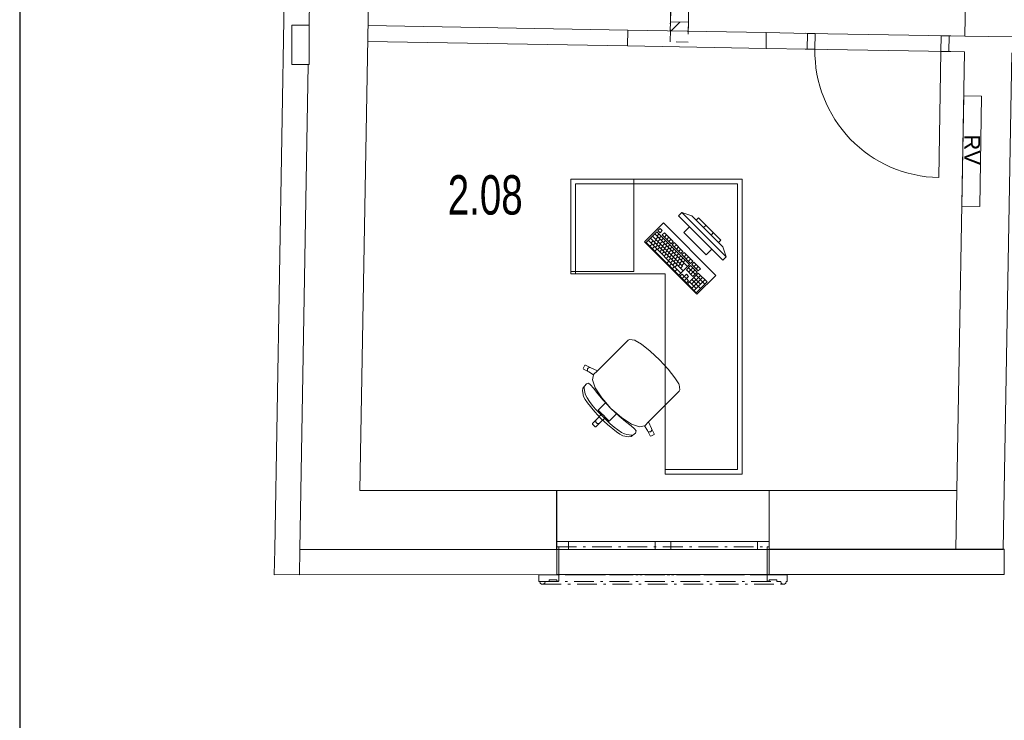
# Model space of a CAD drawing. Header units: millimetres. Extents: x 28262 to 240133, y -152087 to 56534.
# Tile 27 of 107: x 85948 to 92201, y -36804 to -32359. Entities that reach past the tile are written whole.
import ezdxf

# ---------------------------------------------------------------- set-up
doc = ezdxf.new("R2010")
doc.units = ezdxf.units.MM
doc.header["$MEASUREMENT"] = 0
for name, pattern in [('Čerchovaná M', [225, 125, -42.5, 15, -42.5]), ('Čerchovaná S', [175, 75, -42.5, 15, -42.5]), ('Čárkovaná S', [125, 75, -50])]:
    doc.linetypes.add(name, pattern=pattern)
for name, color, linetype, lineweight in [('--písmo', 7, 'Continuous', 25), ('2D prvky - obecné', 7, 'Continuous', 9), ('Konstrukce - nosné', 7, 'Continuous', 9), ('Nové_3D prvky fasada nove', 7, 'Continuous', 9), ('Nové_Interiér - nábytek', 9, 'Continuous', 9), ('Nové_Konstrukce - nosné', 7, 'Continuous', 9), ('Nové_Kresby a obrázky', 9, 'Continuous', 9), ('Nové_Otvory – Dveře', 7, 'Continuous', 9), ('Nové_Otvory – Okna', 7, 'Continuous', 9), ('Nové_Výplně – Řezové', 7, 'Continuous', 9), ('Otvory – Dveře', 7, 'Continuous', 9), ('Situace - terén', 7, 'Continuous', 9), ('TZB - elektroinstalace', 7, 'Continuous', 9)]:
    doc.layers.add(name, color=color, linetype=linetype, lineweight=lineweight)
doc.layers.add('NonPlottable_0', color=7, linetype='Continuous', lineweight=13, plot=False)
doc.styles.add('GENEROVANÝ_STYL_1', font='arial.ttf')
doc.styles.add('styl1', font='arial.ttf', dxfattribs={"width": 0.7, "height": 250})

msp = doc.modelspace()

# ---------------------------------------------------------------- hatches: boundary and pattern name
at = {"layer": 'Nové_Výplně – Řezové', "linetype": 'Continuous'}
msp.add_hatch(color=256, dxfattribs=at).paths.add_polyline_path([(89358.4, -35345.7), (89357.7, -35345.7), (89357.7, -35720.7), (89358.4, -35720.7)])

# ---------------------------------------------------------------- linework, layer by layer
at = {"layer": '--písmo'}
msp.add_line((85948.5, -15142.8), (85948.5, -44842.8), dxfattribs=at)
at = {"layer": '2D prvky - obecné', "linetype": 'Continuous'}
for p, q in [((92201.9, -35220.3), (92193.1, -35720.7)), ((91899.7, -35345.7), (91893.1, -35720.7))]:
    msp.add_line(p, q, dxfattribs=at)
at = {"layer": 'Konstrukce - nosné', "linetype": 'Continuous'}
for p, q in [((87788.5, -32229.7), (87785.7, -32393.1)), ((88109.3, -35345.7), (88163.5, -32236.3)), ((89809.4, -32425.3), (88159.6, -32396.2)), ((89809.4, -32425.3), (89807.6, -32525.2)), ((90689.2, -32440.8), (90687.5, -32540.7)), ((90950, -32445.3), (90689.2, -32440.8)), ((90950, -32445.3), (90938, -32445.1)), ((90948.3, -32545.3), (90950, -32445.3)), ((88157.9, -32496.2), (89807.6, -32525.2)), ((91848.1, -32561.2), (91849.9, -32461.2)), ((91849.9, -32461.2), (91861.9, -32461.4)), ((91949.9, -32463), (91849.9, -32461.2)), ((91949.9, -32463), (92249.9, -32468.2)), ((90687.5, -32540.7), (90948.3, -32545.3)), ((90948.3, -32545.3), (90936.3, -32545.1)), ((91848.1, -32561.2), (91860.1, -32561.4)), ((91848.1, -32561.2), (91948.2, -32562.9)), ((91948.2, -32562.9), (91899.7, -35345.7)), ((92199.7, -35345.7), (92248.1, -32568.2)), ((87781.3, -32643.1), (87727.7, -35720.7)), ((89357.7, -35345.7), (88109.3, -35345.7)), ((89357.7, -35520.7), (89357.7, -35345.7)), ((90708.4, -35670.7), (90708.4, -35345.7)), ((91899.7, -35345.7), (90708.4, -35345.7)), ((92193.2, -35720.7), (92199.7, -35345.7)), ((89357.7, -35570.7), (89357.7, -35520.7)), ((89357.7, -35720.7), (89357.7, -35570.7)), ((90708.4, -35720.7), (90708.4, -35670.7)), ((87727.7, -35720.7), (88102.7, -35720.7)), ((88102.7, -35720.7), (89357.7, -35720.7)), ((90708.4, -35720.7), (92193.2, -35720.7))]:
    msp.add_line(p, q, dxfattribs=at)
at = {"layer": 'NonPlottable_0'}
for p, q in [((90080, -32373.2), (90079, -32429.3)), ((90195, -32375.2), (90080, -32373.2)), ((90194, -32431.3), (90195, -32375.2)), ((87785.7, -32393.1), (87675.7, -32393.1)), ((87675.7, -32393.1), (87675.7, -32643.1)), ((87785.7, -32643.1), (87785.7, -32393.1)), ((90079, -32429.3), (90194, -32431.3)), ((87675.7, -32643.1), (87785.7, -32643.1)), ((87727.7, -35720.7), (87724.9, -35880.7)), ((89358.3, -35719.9), (87727.7, -35720.7)), ((89371, -35702.8), (89358.3, -35702.8)), ((89358.3, -35702.8), (89358.3, -35880.7)), ((89358.4, -35729.9), (89358.3, -35719.9)), ((89358.4, -35879.9), (89358.4, -35729.9)), ((89371, -35921.6), (89371, -35702.8)), ((90708.3, -35702.8), (90695.6, -35702.8)), ((90695.6, -35702.8), (90695.6, -35921.6)), ((90708.3, -35880.7), (90708.3, -35702.8)), ((92199.6, -35718.5), (90708.3, -35719.2)), ((90708.3, -35719.2), (90708.4, -35729.2)), ((90708.4, -35729.2), (90708.4, -35879.2)), ((92199.7, -35878.5), (92199.6, -35718.5)), ((87724.9, -35880.7), (89358.4, -35879.9)), ((89244, -35880.7), (89244, -35923.8)), ((89358.3, -35880.7), (89244, -35880.7)), ((90822.6, -35880.7), (90708.3, -35880.7)), ((90708.4, -35879.2), (92199.7, -35878.5)), ((90822.6, -35923.8), (90822.6, -35880.7)), ((89244, -35923.8), (89250.6, -35923.8)), ((89250.6, -35923.8), (89253.9, -35934)), ((89253.9, -35934), (89262.6, -35940.4)), ((89262.6, -35940.4), (89273.4, -35940.4)), ((89273.4, -35940.4), (89282.2, -35934)), ((89282.2, -35934), (89285.5, -35923.8)), ((89285.5, -35923.8), (89310.5, -35923.8)), ((89310.5, -35923.8), (89310.5, -35912.4)), ((89310.5, -35912.4), (89358.3, -35912.4)), ((89358.3, -35912.4), (89358.3, -35921.6)), ((89358.3, -35921.6), (89371, -35921.6)), ((90695.6, -35921.6), (90708.3, -35921.6)), ((90708.3, -35921.6), (90708.3, -35912.4)), ((90708.3, -35912.4), (90756.1, -35912.4)), ((90756.1, -35912.4), (90756.1, -35923.8)), ((90756.1, -35923.8), (90781.1, -35923.8)), ((90781.1, -35923.8), (90784.4, -35934)), ((90784.4, -35934), (90793.2, -35940.4)), ((90793.2, -35940.4), (90804, -35940.4)), ((90804, -35940.4), (90812.7, -35934)), ((90812.7, -35934), (90816.1, -35923.8)), ((90816.1, -35923.8), (90822.6, -35923.8))]:
    msp.add_line(p, q, dxfattribs=at)
at = {"layer": 'Nové_3D prvky fasada nove', "linetype": 'Continuous'}
for p, q in [((89358.3, -35702.8), (89358.3, -35880.7)), ((89371, -35702.8), (89358.3, -35702.8)), ((89371, -35702.8), (89371, -35921.6)), ((90708.3, -35702.8), (90695.6, -35702.8)), ((90695.6, -35702.8), (90695.6, -35921.6)), ((90708.3, -35702.8), (90708.3, -35880.7)), ((89244, -35880.7), (89244, -35923.8)), ((89358.3, -35880.7), (89244, -35880.7)), ((90822.6, -35880.7), (90708.3, -35880.7)), ((90822.6, -35880.7), (90822.6, -35923.8)), ((89250.6, -35923.8), (89244, -35923.8)), ((89250.6, -35923.8), (89253.9, -35934)), ((89253.9, -35934), (89262.6, -35940.4)), ((89273.4, -35940.4), (89262.6, -35940.4)), ((89282.2, -35934), (89273.4, -35940.4)), ((89285.5, -35923.8), (89282.2, -35934)), ((89310.5, -35923.8), (89285.5, -35923.8)), ((89310.5, -35912.4), (89310.5, -35923.8)), ((89358.3, -35912.4), (89310.5, -35912.4)), ((89358.3, -35912.4), (89358.3, -35921.6)), ((89371, -35921.6), (89358.3, -35921.6)), ((90708.3, -35921.6), (90695.6, -35921.6)), ((90708.3, -35912.4), (90708.3, -35921.6)), ((90756.1, -35912.4), (90708.3, -35912.4)), ((90756.1, -35912.4), (90756.1, -35923.8)), ((90781.1, -35923.8), (90756.1, -35923.8)), ((90781.1, -35923.8), (90784.4, -35934)), ((90784.4, -35934), (90793.2, -35940.4)), ((90804, -35940.4), (90793.2, -35940.4)), ((90812.7, -35934), (90804, -35940.4)), ((90816.1, -35923.8), (90812.7, -35934)), ((90822.6, -35923.8), (90816.1, -35923.8))]:
    msp.add_line(p, q, dxfattribs=at)
at = {"layer": 'Nové_3D prvky fasada nove', "linetype": 'Čerchovaná M'}
for p, q in [((89358.3, -35702.8), (89358.3, -35880.7)), ((89371, -35702.8), (89358.3, -35702.8)), ((89358.3, -35702.8), (89358.3, -35880.7)), ((89358.3, -35702.8), (90708.3, -35702.8)), ((89371, -35921.6), (89371, -35702.8)), ((90695.6, -35921.6), (90695.6, -35702.8)), ((90695.6, -35702.8), (90708.3, -35702.8)), ((90708.3, -35702.8), (90708.3, -35880.7)), ((90708.3, -35702.8), (90708.3, -35880.7)), ((89244, -35880.7), (89244, -35923.8)), ((89358.3, -35880.7), (89244, -35880.7)), ((89244, -35880.7), (89244, -35923.8)), ((89244, -35880.7), (90822.6, -35880.7)), ((90708.3, -35880.7), (90822.6, -35880.7)), ((90822.6, -35880.7), (90822.6, -35923.8)), ((90822.6, -35880.7), (90822.6, -35923.8)), ((89244, -35923.8), (89250.6, -35923.8)), ((89244, -35923.8), (90822.6, -35923.8)), ((89250.6, -35923.8), (89253.9, -35934)), ((89250.6, -35923.8), (89253.9, -35934)), ((89253.9, -35934), (89262.6, -35940.4)), ((89253.9, -35934), (89262.6, -35940.4)), ((89262.6, -35940.4), (89273.4, -35940.4)), ((89262.6, -35940.4), (90804, -35940.4)), ((89273.4, -35940.4), (89282.2, -35934)), ((89282.2, -35934), (89285.5, -35923.8)), ((89285.5, -35923.8), (89310.5, -35923.8)), ((89310.5, -35923.8), (89310.5, -35912.4)), ((89310.5, -35912.4), (89358.3, -35912.4)), ((89358.3, -35912.4), (89358.3, -35921.6)), ((89358.3, -35921.6), (89371, -35921.6)), ((90708.3, -35921.6), (90695.6, -35921.6)), ((90708.3, -35912.4), (90708.3, -35921.6)), ((90756.1, -35912.4), (90708.3, -35912.4)), ((90756.1, -35923.8), (90756.1, -35912.4)), ((90781.1, -35923.8), (90756.1, -35923.8)), ((90784.4, -35934), (90781.1, -35923.8)), ((90793.2, -35940.4), (90784.4, -35934)), ((90804, -35940.4), (90793.2, -35940.4)), ((90812.7, -35934), (90804, -35940.4)), ((90812.7, -35934), (90804, -35940.4)), ((90816.1, -35923.8), (90812.7, -35934)), ((90816.1, -35923.8), (90812.7, -35934)), ((90822.6, -35923.8), (90816.1, -35923.8))]:
    msp.add_line(p, q, dxfattribs=at)
at = {"layer": 'Nové_3D prvky fasada nove', "linetype": 'Čerchovaná S'}
msp.add_line((89243.4, -35880.7), (90822, -35880.7), dxfattribs=at)
at = {"layer": 'Nové_Interiér - nábytek', "linetype": 'Continuous'}
for p, q in [((90536.5, -33370.5), (89447.5, -33370.5)), ((89447.5, -33370.5), (89447.5, -33970.5)), ((89477.5, -33370.5), (89447.5, -33370.5)), ((89447.5, -33370.5), (89447.5, -33400.5)), ((90506.5, -33370.5), (89477.5, -33370.5)), ((89847.5, -33955.5), (89847.5, -33370.5)), ((90536.5, -33370.5), (90506.5, -33370.5)), ((90536.5, -35242.9), (90536.5, -33370.5)), ((90536.5, -33400.5), (90536.5, -33370.5)), ((89447.5, -33400.5), (89447.5, -33970.5)), ((89477.5, -33400.5), (90506.5, -33400.5)), ((89477.5, -33970.5), (89477.5, -33400.5)), ((90506.5, -33400.5), (90506.5, -35212.9)), ((90536.5, -35212.9), (90536.5, -33400.5)), ((90152.4, -33581.6), (90131.2, -33602.8)), ((90131.2, -33602.8), (90414, -33885.6)), ((90435.2, -33864.4), (90152.4, -33581.6)), ((90152.4, -33581.6), (90216, -33602.8)), ((90216, -33602.8), (90414, -33800.8)), ((90258.4, -33616.9), (90244.3, -33631.1)), ((90244.3, -33631.1), (90385.7, -33772.5)), ((90399.9, -33758.3), (90258.4, -33616.9)), ((90035.7, -33648.7), (89915.5, -33768.9)), ((90015, -33683.3), (90001.3, -33697)), ((90001.3, -33697), (90015.1, -33710.9)), ((90028.8, -33697.1), (90015, -33683.3)), ((90015.1, -33710.9), (90028.8, -33697.1)), ((90368, -33981.1), (90035.7, -33648.7)), ((90201.9, -33673.5), (90166.5, -33708.8)), ((90343.3, -33814.9), (90201.9, -33673.5)), ((90291.4, -33678.2), (90305.6, -33664.1)), ((89994.4, -33703.9), (89925.8, -33772.4)), ((89939.6, -33758.7), (90147.3, -33966.4)), ((89953.3, -33745), (90161, -33952.7)), ((89967, -33731.3), (90157.4, -33921.7)), ((89977.5, -33769.2), (89991.2, -33755.5)), ((89980.7, -33717.6), (90188.4, -33925.3)), ((89987.7, -33752.1), (90001.5, -33738.4)), ((90202.1, -33911.6), (89994.4, -33703.9)), ((89994.5, -33731.4), (90008.3, -33717.7)), ((90001.6, -33765.9), (90015.3, -33752.2)), ((90008.4, -33745.3), (90022.1, -33731.6)), ((90022.2, -33759.1), (90035.9, -33745.4)), ((90042.7, -33711), (90029, -33724.7)), ((90029, -33724.7), (90084.3, -33780.1)), ((90036.1, -33773), (90049.8, -33759.3)), ((90098.1, -33766.4), (90042.7, -33711)), ((90042.8, -33738.6), (90056.5, -33724.8)), ((90056.7, -33752.4), (90070.4, -33738.7)), ((90070.5, -33766.2), (90084.2, -33752.5)), ((90166.5, -33708.8), (90307.9, -33850.3)), ((90338.6, -33725.3), (90352.7, -33711.2)), ((90385.7, -33772.5), (90399.9, -33758.3)), ((89915.5, -33768.9), (90247.8, -34101.3)), ((89925.8, -33772.4), (90133.5, -33980.1)), ((89950.1, -33796.7), (89963.8, -33783)), ((89956.9, -33776), (89970.6, -33762.3)), ((89965.6, -33812.2), (89979.4, -33798.5)), ((89970.7, -33789.9), (89984.4, -33776.2)), ((89981.2, -33827.8), (89994.9, -33814.1)), ((89984.6, -33803.7), (89998.3, -33790)), ((89991.3, -33783.1), (90005.1, -33769.4)), ((89998.4, -33817.6), (90012.1, -33803.9)), ((90005.2, -33796.9), (90018.9, -33783.2)), ((90012.3, -33831.4), (90026, -33817.7)), ((90015.4, -33779.8), (90029.2, -33766)), ((90019, -33810.8), (90032.8, -33797.1)), ((90029.3, -33793.6), (90043, -33779.9)), ((90032.9, -33824.6), (90046.6, -33810.9)), ((90043.1, -33807.5), (90056.9, -33793.7)), ((90049.9, -33786.8), (90063.6, -33773.1)), ((90057, -33821.3), (90070.7, -33807.6)), ((90063.8, -33800.7), (90077.5, -33787)), ((90070.8, -33835.1), (90084.5, -33821.4)), ((90077.6, -33814.5), (90091.3, -33800.8)), ((90084.3, -33780.1), (90098.1, -33766.4)), ((90105, -33773.3), (90091.3, -33787)), ((90091.3, -33787), (90146.7, -33842.4)), ((90091.5, -33828.4), (90105.2, -33814.6)), ((90160.4, -33828.7), (90105, -33773.3)), ((90105.1, -33800.9), (90118.8, -33787.2)), ((90119, -33814.7), (90132.7, -33801)), ((90132.8, -33828.6), (90146.5, -33814.8)), ((90307.9, -33850.3), (90343.3, -33814.9)), ((90435.2, -33864.4), (90414, -33800.8)), ((90026.1, -33845.3), (90039.8, -33831.6)), ((90039.9, -33859.1), (90053.7, -33845.4)), ((90046.7, -33838.5), (90060.4, -33824.8)), ((90053.8, -33873), (90067.5, -33859.2)), ((90060.6, -33852.3), (90074.3, -33838.6)), ((90067.6, -33886.8), (90081.4, -33873.1)), ((90074.4, -33866.2), (90088.1, -33852.5)), ((90081.5, -33900.7), (90095.2, -33886.9)), ((90084.7, -33849), (90098.4, -33835.3)), ((90088.3, -33880), (90102, -33866.3)), ((90098.5, -33862.8), (90112.2, -33849.1)), ((90102.1, -33893.9), (90115.8, -33880.2)), ((90105.3, -33842.2), (90119, -33828.5)), ((90112.4, -33876.7), (90126.1, -33863)), ((90119.2, -33856.1), (90132.9, -33842.3)), ((90126.2, -33890.5), (90139.9, -33876.8)), ((90133, -33869.9), (90146.7, -33856.2)), ((90146.7, -33842.4), (90160.4, -33828.7)), ((90146.9, -33883.7), (90160.6, -33870)), ((90167.3, -33835.6), (90153.6, -33849.3)), ((90153.6, -33849.3), (90209, -33904.7)), ((90160.7, -33897.6), (90174.4, -33883.9)), ((90222.7, -33891), (90167.3, -33835.6)), ((90167.4, -33863.2), (90181.1, -33849.5)), ((90181.3, -33877), (90195, -33863.3)), ((90195.1, -33890.9), (90208.8, -33877.2)), ((90414, -33885.6), (90435.2, -33864.4)), ((90057.4, -33904), (90071.1, -33890.3)), ((90074.7, -33921.3), (90088.4, -33907.6)), ((90092, -33938.6), (90105.7, -33924.9)), ((90095.3, -33914.5), (90109, -33900.8)), ((90109.2, -33928.4), (90122.9, -33914.6)), ((90109.3, -33955.9), (90123, -33942.2)), ((90116, -33907.7), (90129.7, -33894)), ((90129.8, -33921.6), (90143.5, -33907.8)), ((90133.5, -33980.1), (90202.1, -33911.6)), ((90140.1, -33904.4), (90153.8, -33890.7)), ((90143.7, -33935.4), (90157.4, -33921.7)), ((90153.9, -33918.2), (90167.6, -33904.5)), ((90209, -33918.5), (90181.6, -33945.9)), ((90181.6, -33945.9), (90223.2, -33987.5)), ((90195.3, -33932.2), (90236.9, -33973.8)), ((90195.5, -33959.8), (90222.9, -33932.3)), ((90209, -33904.7), (90222.7, -33891)), ((90250.6, -33960), (90209, -33918.5)), ((90209.3, -33973.6), (90236.7, -33946.2)), ((90229.6, -33897.9), (90215.9, -33911.6)), ((90215.9, -33911.6), (90257.4, -33953.2)), ((90271.2, -33939.5), (90229.6, -33897.9)), ((90229.7, -33925.5), (90243.5, -33911.8)), ((90243.6, -33939.3), (90257.3, -33925.6)), ((90257.4, -33953.2), (90271.2, -33939.5)), ((89447.5, -33955.5), (89847.5, -33955.5)), ((89447.5, -33970.5), (90046.3, -33970.5)), ((89447.5, -33970.5), (89477.5, -33970.5)), ((90046.3, -33970.5), (90046.3, -35242.9)), ((90154.2, -33973.4), (90140.5, -33987.1)), ((90140.5, -33987.1), (90182, -34028.6)), ((90168, -33987.2), (90154.2, -33973.4)), ((90154.3, -34000.9), (90168, -33987.2)), ((90181.7, -33973.5), (90168, -33987.2)), ((90168, -33987.2), (90181.9, -34001.1)), ((90168.2, -34014.8), (90181.9, -34001.1)), ((90195.6, -33987.3), (90181.7, -33973.5)), ((90181.9, -34001.1), (90195.6, -33987.3)), ((90195.7, -34014.9), (90181.9, -34001.1)), ((90257.5, -33967), (90188.9, -34035.5)), ((90216.4, -34008.1), (90271.8, -34063.5)), ((90216.5, -34035.7), (90271.4, -33980.8)), ((90216.6, -34063.2), (90285.2, -33994.7)), ((90223.2, -33987.5), (90250.6, -33960)), ((90230.1, -33994.4), (90271.6, -34035.9)), ((90230.5, -34077.1), (90299.1, -34008.5)), ((90243.8, -33980.7), (90299.2, -34036.1)), ((90247.8, -34101.3), (90368, -33981.1)), ((90312.9, -34022.4), (90257.5, -33967)), ((90182, -34028.6), (90195.7, -34014.9)), ((90188.9, -34035.5), (90244.3, -34090.9)), ((90202.7, -34021.8), (90244.2, -34063.4)), ((90244.3, -34090.9), (90312.9, -34022.4)), ((89764.8, -34438.9), (89616.9, -34586.7)), ((89790.3, -34413.4), (89764.8, -34438.9)), ((89812.3, -34391.4), (89790.3, -34413.4)), ((89821.6, -34388.6), (89812.3, -34391.4)), ((89855.5, -34392.5), (89821.6, -34388.6)), ((89857.6, -34393.4), (89855.5, -34392.5)), ((89897.6, -34418.4), (89857.6, -34393.4)), ((89951.3, -34461.9), (89897.6, -34418.4)), ((89952.1, -34462.6), (89951.3, -34461.9)), ((90010.5, -34517.4), (89952.1, -34462.6)), ((89538, -34551.5), (89527.2, -34572.8)), ((89527.2, -34572.8), (89528.6, -34576.9)), ((89542.1, -34550.2), (89538, -34551.5)), ((89575.2, -34567.2), (89542.1, -34550.2)), ((89555, -34573.6), (89553.4, -34579.3)), ((89558.6, -34569), (89555, -34573.6)), ((89563.7, -34566.2), (89558.6, -34569)), ((89569.5, -34565.5), (89563.7, -34566.2)), ((89575.2, -34567.2), (89569.5, -34565.5)), ((89616.9, -34586.7), (89575.2, -34567.2)), ((90010.5, -34517.4), (90065.3, -34575.8)), ((89528.6, -34576.9), (89561.7, -34593.9)), ((89553.4, -34579.3), (89554.1, -34585.1)), ((89554.1, -34585.1), (89557, -34590.2)), ((89557, -34590.2), (89561.7, -34593.9)), ((89561.7, -34593.9), (89592.7, -34611.2)), ((89592.7, -34611.2), (89585.2, -34643.1)), ((89592.7, -34611), (89616.9, -34586.7)), ((89592.7, -34611), (89592.7, -34611.2)), ((90065.3, -34575.8), (90066, -34576.6)), ((90066, -34576.6), (90109.6, -34630.3)), ((90109.6, -34630.3), (90134.5, -34670.3)), ((89523.4, -34696.1), (89521.5, -34712.9)), ((89546.6, -34668.3), (89523.4, -34696.1)), ((89533, -34690.8), (89532.2, -34686.3)), ((89533.8, -34698.9), (89533, -34690.8)), ((89535.8, -34709.6), (89533.8, -34698.9)), ((89559.5, -34664.8), (89546.6, -34668.3)), ((89573.8, -34674.9), (89559.5, -34664.8)), ((89592.4, -34697.1), (89573.8, -34674.9)), ((89585.2, -34643.1), (89603.5, -34695.1)), ((89620.3, -34733.3), (89592.4, -34697.1)), ((89603.5, -34695.1), (89644.9, -34758.9)), ((90134.5, -34670.3), (90135.4, -34672.5)), ((90135.4, -34672.5), (90139.4, -34706.4)), ((89521.5, -34712.9), (89529.3, -34749)), ((89529.3, -34749), (89538.2, -34768.2)), ((89537, -34725), (89535.8, -34709.6)), ((89540.9, -34739.8), (89537, -34725)), ((89550.9, -34758.6), (89540.9, -34739.8)), ((89565.7, -34780.5), (89550.9, -34758.6)), ((89653.1, -34772.6), (89620.3, -34733.3)), ((89644.9, -34758.9), (89669.7, -34787.1)), ((90114.5, -34737.6), (90089, -34763.1)), ((90136.5, -34715.7), (90114.5, -34737.6)), ((90139.4, -34706.4), (90136.5, -34715.7)), ((89538.2, -34768.2), (89553.1, -34789.9)), ((89553.1, -34789.9), (89600, -34846.6)), ((89584.3, -34804.3), (89565.7, -34780.5)), ((89605.4, -34829), (89584.3, -34804.3)), ((89642.3, -34814.4), (89621.2, -34835.6)), ((89669.7, -34787.1), (89642.3, -34814.4)), ((89702.5, -34825.4), (89653.1, -34772.6)), ((89669.7, -34787.1), (89703, -34824.9)), ((90089, -34763.1), (89941.2, -34911)), ((89600, -34846.6), (89639.1, -34888.8)), ((89628, -34853.6), (89605.4, -34829)), ((89644.8, -34859.2), (89610.8, -34895.8)), ((89621.2, -34835.6), (89644.8, -34859.2)), ((89650.8, -34877.1), (89628, -34853.6)), ((89668.7, -34883.1), (89632.2, -34917.1)), ((89644.8, -34859.2), (89656.7, -34871.2)), ((89650.8, -34877.1), (89674.3, -34899.9)), ((89668.7, -34883.1), (89656.7, -34871.2)), ((89692.3, -34906.8), (89668.7, -34883.1)), ((89713.5, -34885.6), (89692.3, -34906.8)), ((89702.5, -34825.4), (89755.3, -34874.9)), ((89740.8, -34858.2), (89703, -34824.9)), ((89740.8, -34858.2), (89713.5, -34885.6)), ((89769, -34883), (89740.8, -34858.2)), ((89755.3, -34874.9), (89794.6, -34907.6)), ((89832.8, -34924.4), (89769, -34883)), ((89610.8, -34895.8), (89584.7, -34921.8)), ((89584.7, -34921.8), (89584.7, -34926.1)), ((89584.7, -34926.1), (89593.3, -34934.6)), ((89601.8, -34943.2), (89593.3, -34934.6)), ((89606.1, -34943.2), (89601.8, -34943.2)), ((89632.2, -34917.1), (89606.1, -34943.2)), ((89607.6, -34900.6), (89606.5, -34906.4)), ((89606.5, -34906.4), (89607.6, -34912.1)), ((89610.8, -34895.8), (89607.6, -34900.6)), ((89607.6, -34912.1), (89610.9, -34917)), ((89615.8, -34920.3), (89610.9, -34917)), ((89621.6, -34921.5), (89615.8, -34920.3)), ((89627.3, -34920.3), (89621.6, -34921.5)), ((89632.2, -34917.1), (89627.3, -34920.3)), ((89681.3, -34928), (89639.1, -34888.8)), ((89674.3, -34899.9), (89698.9, -34922.5)), ((89738, -34974.8), (89681.3, -34928)), ((89698.9, -34922.5), (89723.7, -34943.6)), ((89723.7, -34943.6), (89747.5, -34962.2)), ((89794.6, -34907.6), (89830.8, -34935.5)), ((89830.8, -34935.5), (89853.1, -34954.1)), ((89884.8, -34942.7), (89832.8, -34924.4)), ((89916.7, -34935.3), (89884.8, -34942.7)), ((89917, -34935.2), (89916.7, -34935.3)), ((89934, -34966.3), (89916.7, -34935.3)), ((89917, -34935.2), (89941.2, -34911)), ((89941.2, -34911), (89960.8, -34952.7)), ((89759.7, -34989.7), (89738, -34974.8)), ((89747.5, -34962.2), (89769.3, -34977.1)), ((89778.9, -34998.7), (89759.7, -34989.7)), ((89769.3, -34977.1), (89788.1, -34987)), ((89815, -35006.4), (89778.9, -34998.7)), ((89788.1, -34987), (89802.9, -34990.9)), ((89802.9, -34990.9), (89818.3, -34992.1)), ((89831.8, -35004.5), (89815, -35006.4)), ((89818.3, -34992.1), (89829, -34994.1)), ((89829, -34994.1), (89837.1, -34994.9)), ((89859.7, -34981.4), (89831.8, -35004.5)), ((89837.1, -34994.9), (89841.6, -34995.7)), ((89853.1, -34954.1), (89863.1, -34968.4)), ((89863.1, -34968.4), (89859.7, -34981.4)), ((89937.7, -34970.9), (89934, -34966.3)), ((89951, -34999.4), (89934, -34966.3)), ((89942.8, -34973.8), (89937.7, -34970.9)), ((89948.7, -34974.5), (89942.8, -34973.8)), ((89954.3, -34972.9), (89948.7, -34974.5)), ((89955.1, -35000.7), (89951, -34999.4)), ((89958.9, -34969.3), (89954.3, -34972.9)), ((89976.4, -34989.9), (89955.1, -35000.7)), ((89961.7, -34964.2), (89958.9, -34969.3)), ((89960.8, -34952.7), (89962.4, -34958.4)), ((89960.8, -34952.7), (89977.7, -34985.8)), ((89962.4, -34958.4), (89961.7, -34964.2)), ((89977.7, -34985.8), (89976.4, -34989.9)), ((90046.3, -35212.9), (90046.3, -35242.9)), ((90506.5, -35212.9), (90046.3, -35212.9)), ((90046.3, -35242.9), (90536.5, -35242.9)), ((90046.3, -35242.9), (90506.5, -35242.9)), ((90506.5, -35242.9), (90536.5, -35242.9)), ((90536.5, -35242.9), (90536.5, -35212.9))]:
    msp.add_line(p, q, dxfattribs=at)
at = {"layer": 'Nové_Konstrukce - nosné', "linetype": 'Continuous'}
for p, q in [((87628.4, -32233.5), (87567.6, -35720.8)), ((87785.7, -32393.1), (87788.4, -32236.3)), ((90080, -32373.2), (90079, -32429.3)), ((90080, -32373.2), (90079.8, -32385.2)), ((90195, -32375.2), (90080, -32373.2)), ((90194, -32431.3), (90195, -32375.2)), ((90195, -32375.2), (90194.8, -32387.2)), ((90689.2, -32440.8), (89809.4, -32425.3)), ((89807.6, -32525.2), (90687.5, -32540.7)), ((87727.7, -35720.7), (87781.3, -32643.1)), ((89358.4, -35345.7), (89357.7, -35345.7)), ((89358.4, -35345.7), (89358.4, -35720.7)), ((87564.8, -35880.8), (87567.6, -35720.8)), ((89358.3, -35719.9), (87727.7, -35720.7)), ((89357.7, -35720.7), (89358.4, -35720.7)), ((89358.4, -35729.9), (89358.3, -35719.9)), ((89358.4, -35729.9), (89358.4, -35879.9)), ((92199.6, -35718.5), (90708.3, -35719.2)), ((90708.4, -35729.2), (90708.3, -35719.2)), ((90708.4, -35729.2), (90708.4, -35879.2)), ((87564.8, -35880.8), (89358.4, -35879.9)), ((90708.4, -35879.2), (92199.7, -35878.5))]:
    msp.add_line(p, q, dxfattribs=at)
at = {"layer": 'Nové_Kresby a obrázky', "linetype": 'Čárkovaná S'}
for p, q in [((90079.6, -32498.9), (90110.8, -30749)), ((90223.4, -30751), (90192.2, -32500.9)), ((90192.2, -32500.9), (90079.6, -32498.9))]:
    msp.add_line(p, q, dxfattribs=at)
at = {"layer": 'Nové_Otvory – Dveře', "linetype": 'Continuous'}
for p, q in [((90094.1, -31573.3), (90080, -32373.2)), ((90209.1, -31575.4), (90195, -32375.2)), ((90080.9, -32323.2), (90080, -32373.2)), ((90080, -32373.2), (90079.8, -32385.2)), ((90080, -32373.2), (90079.8, -32385.2)), ((90080, -32373.2), (90195, -32375.2)), ((90195, -32375.2), (90080, -32373.2)), ((90195, -32375.2), (90080, -32373.2)), ((90195, -32375.2), (90194.8, -32387.2)), ((90195, -32375.2), (90194.8, -32387.2)), ((90195, -32375.2), (90195.9, -32325.3)), ((90950, -32445.3), (90938, -32445.1)), ((90950, -32445.3), (90938, -32445.1)), ((90948.3, -32545.3), (90950, -32445.3)), ((90948.3, -32545.3), (90950, -32445.3)), ((90948.3, -32545.3), (90950, -32445.3)), ((90950, -32445.3), (91849.9, -32461.2)), ((90950, -32445.3), (91000, -32446.2)), ((91000, -32446.2), (90998.3, -32546.2)), ((91798.1, -32560.3), (91799.9, -32460.3)), ((91799.9, -32460.3), (91849.9, -32461.2)), ((91849.9, -32461.2), (91848.1, -32561.2)), ((91848.1, -32561.2), (91849.9, -32461.2)), ((91848.1, -32561.2), (91849.9, -32461.2)), ((91849.9, -32461.2), (91861.9, -32461.4)), ((91849.9, -32461.2), (91861.9, -32461.4)), ((90948.3, -32545.3), (90936.3, -32545.1)), ((90948.3, -32545.3), (90936.3, -32545.1)), ((90948.3, -32545.3), (91848.1, -32561.2)), ((90998.3, -32546.2), (90948.3, -32545.3)), ((91798.1, -32560.3), (91784, -33360.2)), ((91848.1, -32561.2), (91798.1, -32560.3)), ((91848.1, -32561.2), (91860.1, -32561.4)), ((91848.1, -32561.2), (91860.1, -32561.4))]:
    msp.add_line(p, q, dxfattribs=at)
msp.add_arc((91798.1, -32560.3), 800, 178.99119, 268.99119, dxfattribs=at)
at = {"layer": 'Nové_Otvory – Okna', "linetype": 'Continuous'}
for p, q in [((90708.4, -35345.7), (89358.4, -35345.7)), ((89358.4, -35670.7), (89358.4, -35345.7)), ((90708.4, -35670.7), (90708.4, -35345.7)), ((89433.4, -35670.7), (89358.4, -35670.7)), ((89358.4, -35720.7), (89358.4, -35670.7)), ((89358.4, -35720.7), (89358.4, -35670.7)), ((89433.4, -35720.7), (89433.4, -35670.7)), ((89983.4, -35670.7), (89433.4, -35670.7)), ((90033.4, -35670.7), (89983.4, -35670.7)), ((89983.4, -35670.7), (89983.4, -35720.7)), ((90083.4, -35670.7), (90033.4, -35670.7)), ((90083.4, -35720.7), (90083.4, -35670.7)), ((90633.4, -35670.7), (90083.4, -35670.7)), ((90708.4, -35670.7), (90633.4, -35670.7)), ((90633.4, -35670.7), (90633.4, -35720.7)), ((90708.4, -35720.7), (90708.4, -35670.7)), ((90708.4, -35720.7), (90708.4, -35670.7)), ((90708.3, -35719.2), (89358.3, -35719.9)), ((89358.4, -35729.9), (89358.3, -35719.9)), ((90708.4, -35720.7), (89358.4, -35720.7)), ((89358.4, -35720.7), (89433.4, -35720.7)), ((89358.4, -35729.9), (89358.4, -35879.9)), ((89433.4, -35720.7), (89983.4, -35720.7)), ((89983.4, -35720.7), (90033.4, -35720.7)), ((90033.4, -35720.7), (90083.4, -35720.7)), ((90083.4, -35720.7), (90633.4, -35720.7)), ((90633.4, -35720.7), (90708.4, -35720.7)), ((90708.4, -35729.2), (90708.3, -35719.2)), ((90708.4, -35729.2), (90708.4, -35879.2)), ((90708.4, -35879.2), (89358.4, -35879.9))]:
    msp.add_line(p, q, dxfattribs=at)
at = {"layer": 'Nové_Výplně – Řezové', "linetype": 'Continuous'}
msp.add_line((90085.9, -32429.4), (90140.9, -32374.3), dxfattribs=at)
at = {"layer": 'Otvory – Dveře', "linetype": 'Continuous'}
for p, q in [((91975.3, -31008.2), (91949.9, -32463)), ((91949.9, -32463), (92249.9, -32468.2))]:
    msp.add_line(p, q, dxfattribs=at)
at = {"layer": 'Situace - terén', "linetype": 'Continuous'}
for p, q in [((91943.3, -32842.6), (91931.1, -33541.4)), ((92056.6, -32844.6), (91943.3, -32842.6)), ((92044.4, -33543.4), (92056.6, -32844.6)), ((91931.1, -33541.4), (92044.4, -33543.4))]:
    msp.add_line(p, q, dxfattribs=at)
at = {"layer": 'TZB - elektroinstalace', "linetype": 'Continuous'}
for p, q in [((87785.7, -32393.1), (87675.7, -32393.1)), ((87675.7, -32393.1), (87675.7, -32643.1)), ((87785.7, -32643.1), (87785.7, -32393.1)), ((87675.7, -32643.1), (87785.7, -32643.1))]:
    msp.add_line(p, q, dxfattribs=at)

# ---------------------------------------------------------------- texts
at = {"layer": '--písmo', "style": 'styl1', "width": 0.7}
msp.add_text('2.08', height=250, dxfattribs=at).set_placement((88666.7, -33595.3))
at = {"layer": 'Konstrukce - nosné', "style": 'GENEROVANÝ_STYL_1'}
msp.add_text('RV', height=100, rotation=270.01687, dxfattribs=at).set_placement((91946.7, -33086.4))

doc.saveas('drawing.dxf')
